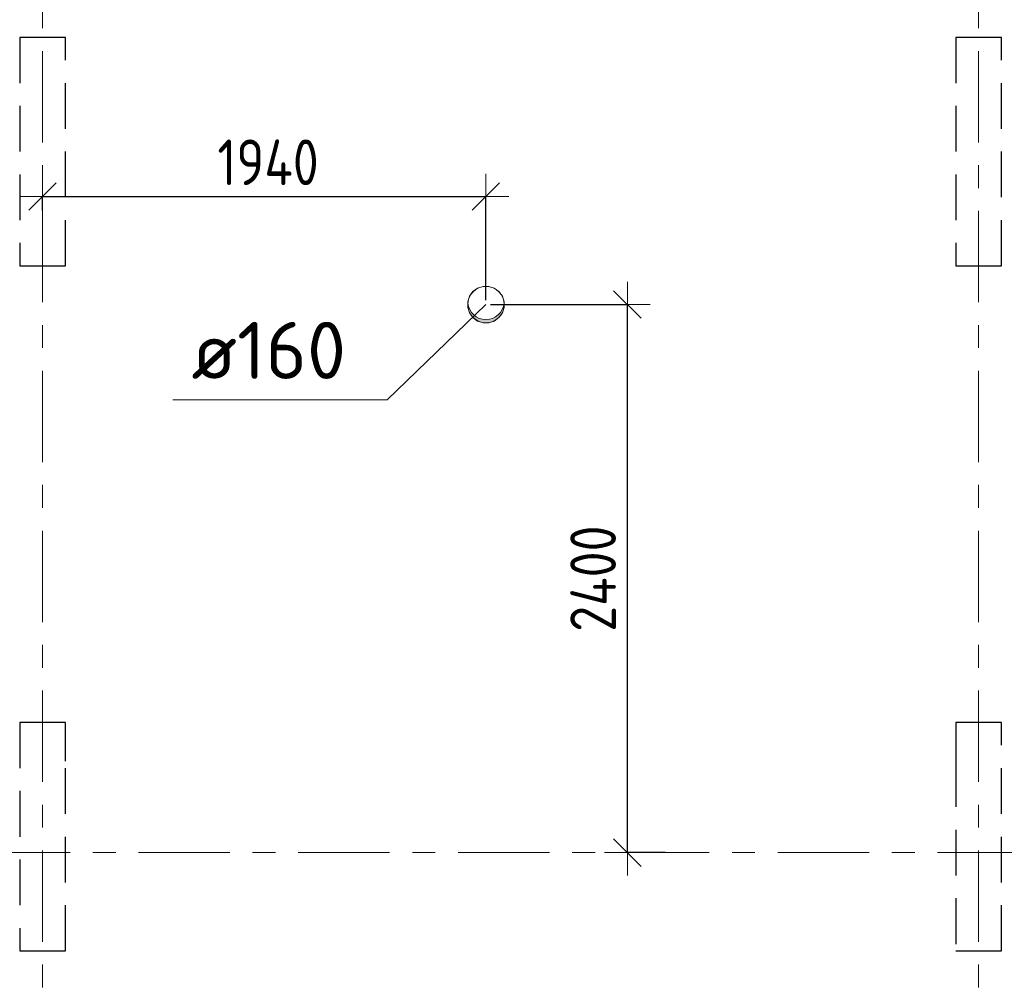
# Model space of a CAD drawing. Header units: metres. Extents: x -38 to 89, y -15 to 21.
# Tile 39 of 129: x 28.35 to 32.66, y 2.72 to 6.95. Entities that reach past the tile are written whole.
import ezdxf

# ---------------------------------------------------------------- set-up
doc = ezdxf.new("R2010")
doc.units = ezdxf.units.M
doc.header["$PDMODE"] = 65
for name, pattern in [('______11', [0.5, 0.4, -0.05, 0, -0.05]), ('______2', [0.27, 0.2, -0.07]), ('______5', [1.1, 0.8, -0.1, 0.1, -0.1])]:
    doc.linetypes.add(name, pattern=pattern)
for name, color, linetype, lineweight in [('XR$2$Осевая линия (1)', 7, '______5', 13), ('XR$3$Перекрытие (1)', 7, 'Continuous', 35), ('XR$4$Размерная линия (1)', 7, 'Continuous', 13), ('XR$4$Текст_ общее_1', 7, 'Continuous', 13), ('XR$5$Размерная линия (1)', 7, 'Continuous', 13), ('XR$5$Текст_ общее_1', 7, 'Continuous', 13)]:
    doc.layers.add(name, color=color, linetype=linetype, lineweight=lineweight)
doc.layers.add('XR$3$Макрос проема_ отверстия', color=7, linetype='Continuous', lineweight=13, true_color=0x2d2d2d)
doc.layers.add('XR$7$Стена_ бетон несущ.', color=7, linetype='Continuous', lineweight=70, true_color=0xb4b496)
doc.styles.add('ISOCPEUR', font='txt')
doc.dimstyles.new('DIMSTYLE_3', dxfattribs={"dimtxt": 0.2, "dimasz": 0.2, "dimexe": 0, "dimexo": 0, "dimgap": 0.1, "dimtad": 2, "dimdec": 0, "dimlfac": 1000, "dimrnd": 5, "dimzin": 12, "dimdsep": 46, "dimtxsty": 'ISOCPEUR', "dimblk1": 'ALL_ML_STRICH', "dimblk2": 'ALL_ML_STRICH', "dimsah": 1, "dimcen": 0, "dimclrd": 7, "dimclre": 256, "dimclrt": 7, "dimadec": 0, "dimazin": 0, "dimtfac": 1, "dimtdec": 0, "dimtix": 1, "dimtmove": 2, "dimatfit": 3, "dimfxl": 0, "dimtzin": 0, "dimlwd": 0, "dimlwe": -3, "dimarcsym": 0})

# ---------------------------------------------------------------- blocks, each defined once
blk = doc.blocks.new('Отображение проема (2)', base_point=(-1.002, -49.786))
at = {"layer": 'XR$3$Макрос проема_ отверстия', "true_color": 0x000000, "transparency": 33554687}
blk.add_hatch(color=18, dxfattribs=at).paths.add_polyline_path([(-0.967, -49.384), (-1.002, -49.383), (-1.072, -49.389), (-1.139, -49.407), (-1.203, -49.437), (-1.261, -49.477), (-1.31, -49.527), (-1.351, -49.585), (-1.381, -49.648), (-1.399, -49.716), (-1.405, -49.786), (-1.399, -49.856), (-1.381, -49.924), (-1.351, -49.988), (-1.31, -50.045), (-1.261, -50.095), (-1.203, -50.135), (-1.139, -50.165), (-1.072, -50.183), (-1.002, -50.189), (-0.967, -50.188), (-1.032, -50.177), (-1.095, -50.155), (-1.153, -50.123), (-1.205, -50.082), (-1.25, -50.033), (-1.287, -49.978), (-1.313, -49.917), (-1.329, -49.852), (-1.335, -49.786), (-1.329, -49.72), (-1.313, -49.656), (-1.287, -49.595), (-1.25, -49.539), (-1.205, -49.49), (-1.153, -49.449), (-1.095, -49.417), (-1.032, -49.396)])
at = {"layer": 'XR$3$Макрос проема_ отверстия', "transparency": 33554687}
blk.add_circle((-1.002, -49.786), 0.403, dxfattribs=at)
blk.add_arc((-0.932, -49.786), 0.403, 94.9784, 265.0216, dxfattribs=at)
blk = doc.blocks.new('NSY1')
at = {"color": 0, "linetype": 'ByBlock', "lineweight": -2}
for p, q in [((-0.01, 0.01), (0.01, 0.01)), ((-0.01, -0.01), (-0.01, 0.01)), ((-0.01, -0.01), (-0.01, 0.01)), ((-0.01, 0.01), (0.01, 0.01)), ((-0.01, 0.01), (0.01, 0.01)), ((0.01, 0.01), (-0.01, 0.01)), ((-0.01, 0.01), (-0.01, 0.01)), ((-0.01, 0.01), (-0.01, -0.01)), ((0.01, 0.01), (-0.01, 0.01)), ((-0.01, 0.01), (0.01, 0.01)), ((0.01, 0.01), (-0.01, 0.01)), ((-0.01, 0.01), (-0.01, 0.01)), ((-0.01, 0.01), (-0.01, -0.01)), ((0.01, 0.01), (-0.01, 0.01)), ((-0.01, 0.01), (0.01, 0.01)), ((0.01, 0.01), (-0.01, 0.01)), ((-0.01, 0.01), (-0.01, 0.01)), ((-0.01, 0.01), (-0.01, -0.01)), ((0.01, 0.01), (-0.01, 0.01)), ((-0.01, 0.01), (0.01, 0.01)), ((-0.01, -0.01), (-0.01, 0.01)), ((0, 0), (0, 0)), ((0, 0), (0, 0)), ((0, 0), (0, 0)), ((0, 0), (0, 0)), ((0, 0), (0, 0)), ((0, 0), (0, 0)), ((0.01, 0.01), (0.01, -0.01)), ((0.01, 0.01), (0.01, -0.01)), ((0.01, 0.01), (0.01, 0.01)), ((0.01, -0.01), (0.01, 0.01)), ((0.01, 0.01), (0.01, 0.01)), ((0.01, -0.01), (0.01, 0.01)), ((0.01, 0.01), (0.01, 0.01)), ((0.01, -0.01), (0.01, 0.01)), ((0.01, 0.01), (0.01, -0.01)), ((0.01, -0.01), (-0.01, -0.01)), ((0.01, -0.01), (-0.01, -0.01)), ((-0.01, -0.01), (0.01, -0.01)), ((-0.01, -0.01), (0.01, -0.01)), ((-0.01, -0.01), (0.01, -0.01)), ((0.01, -0.01), (-0.01, -0.01)), ((0, 0), (0, 0)), ((0, 0), (0, 0))]:
    blk.add_line(p, q, dxfattribs=at)
blk = doc.blocks.new('ALL_ML_STRICH')
at = {"color": 0, "linetype": 'ByBlock', "lineweight": -2}
for p, q in [((0, -0.5), (0, 0.5)), ((-0.3, -0.3), (0.3, 0.3)), ((-1, 0), (0.5, 0))]:
    blk.add_line(p, q, dxfattribs=at)
blk = doc.blocks.new('*D227')
at = {"layer": 'DEFPOINTS', "color": 7, "linetype": 'Continuous', "lineweight": 13, "transparency": 33554687}
for p in [(30.392, 5.7), (31.0114, 3.3), (31.1963, 3.3)]:
    blk.add_point(p, dxfattribs=at)
at = {"layer": 'XR$4$Размерная линия (1)', "color": 9, "linetype": 'Continuous', "lineweight": -2, "true_color": 0xc7c7c7, "transparency": 33554687}
for p, q in [((30.412, 5.7), (31.0114, 5.7)), ((31.1763, 3.3), (31.0114, 3.3))]:
    blk.add_line(p, q, dxfattribs=at)
at = {"layer": 'XR$4$Размерная линия (1)', "color": 7, "linetype": 'Continuous', "lineweight": -2, "transparency": 33554687}
blk.add_line((31.0114, 3.3), (31.0114, 5.7), dxfattribs=at)
at = {"layer": 'XR$4$Размерная линия (1)', "color": 7, "linetype": 'Continuous', "lineweight": 13, "transparency": 33554687, "xscale": 0.2, "yscale": 0.2, "zscale": 0.2}
for p, rotation in [((31.0114, 5.7), 90), ((31.0114, 3.3), 270)]:
    blk.add_blockref('ALL_ML_STRICH', p, dxfattribs=dict(at, rotation=rotation))
at = {"layer": 'XR$4$Размерная линия (1)', "color": 7, "linetype": 'Continuous', "lineweight": 13, "transparency": 33554687, "insert": (30.8614, 4.5), "char_height": 0.2, "width": 0.666667, "attachment_point": 5, "rotation": 90, "style": 'ISOCPEUR'}
blk.add_mtext('\\W0.83;\\A1;{2400}', dxfattribs=at)
blk = doc.blocks.new('*D228')
at = {"layer": 'DEFPOINTS', "color": 7, "linetype": 'Continuous', "lineweight": 13, "transparency": 33554687}
for p in [(28.45, 6.1731), (28.45, 6.0918), (30.392, 5.7)]:
    blk.add_point(p, dxfattribs=at)
at = {"layer": 'XR$4$Размерная линия (1)', "color": 9, "linetype": 'Continuous', "lineweight": -2, "true_color": 0xc7c7c7, "transparency": 33554687}
for p, q in [((28.45, 6.1118), (28.45, 6.1731)), ((30.392, 5.72), (30.392, 6.1731))]:
    blk.add_line(p, q, dxfattribs=at)
at = {"layer": 'XR$4$Размерная линия (1)', "color": 7, "linetype": 'Continuous', "lineweight": -2, "transparency": 33554687}
blk.add_line((28.45, 6.1731), (30.392, 6.1731), dxfattribs=at)
at = {"layer": 'XR$4$Размерная линия (1)', "color": 7, "linetype": 'Continuous', "lineweight": 13, "transparency": 33554687, "xscale": 0.2, "yscale": 0.2, "zscale": 0.2, "rotation": 180}
blk.add_blockref('ALL_ML_STRICH', (28.45, 6.1731), dxfattribs=at)
at = {"layer": 'XR$4$Размерная линия (1)', "color": 7, "linetype": 'Continuous', "lineweight": 13, "transparency": 33554687, "xscale": 0.2, "yscale": 0.2, "zscale": 0.2}
blk.add_blockref('ALL_ML_STRICH', (30.392, 6.1731), dxfattribs=at)
at = {"layer": 'XR$4$Размерная линия (1)', "color": 7, "linetype": 'Continuous', "lineweight": 13, "transparency": 33554687, "insert": (29.4376, 6.3231), "char_height": 0.2, "width": 0.666667, "attachment_point": 5, "style": 'ISOCPEUR'}
blk.add_mtext('\\W0.83;\\A1;{1940}', dxfattribs=at)
blk = doc.blocks.new('*D540')
at = {"layer": 'DEFPOINTS', "color": 7, "linetype": 'Continuous', "lineweight": 13, "transparency": 33554687}
for p in [(30.392, 5.7), (31.0114, 3.3), (31.1963, 3.3)]:
    blk.add_point(p, dxfattribs=at)
at = {"layer": 'XR$5$Размерная линия (1)', "color": 9, "linetype": 'Continuous', "lineweight": -2, "true_color": 0xc7c7c7, "transparency": 33554687}
for p, q in [((30.412, 5.7), (31.0114, 5.7)), ((31.1763, 3.3), (31.0114, 3.3))]:
    blk.add_line(p, q, dxfattribs=at)
at = {"layer": 'XR$5$Размерная линия (1)', "color": 7, "linetype": 'Continuous', "lineweight": -2, "transparency": 33554687}
blk.add_line((31.0114, 3.3), (31.0114, 5.7), dxfattribs=at)
at = {"layer": 'XR$5$Размерная линия (1)', "color": 7, "linetype": 'Continuous', "lineweight": 13, "transparency": 33554687, "xscale": 0.2, "yscale": 0.2, "zscale": 0.2}
for p, rotation in [((31.0114, 5.7), 90), ((31.0114, 3.3), 270)]:
    blk.add_blockref('ALL_ML_STRICH', p, dxfattribs=dict(at, rotation=rotation))
at = {"layer": 'XR$5$Размерная линия (1)', "color": 7, "linetype": 'Continuous', "lineweight": 13, "transparency": 33554687, "insert": (30.8614, 4.5), "char_height": 0.2, "width": 0.666667, "attachment_point": 5, "rotation": 90, "style": 'ISOCPEUR'}
blk.add_mtext('\\W0.83;\\A1;{2400}', dxfattribs=at)
blk = doc.blocks.new('*D541')
at = {"layer": 'DEFPOINTS', "color": 7, "linetype": 'Continuous', "lineweight": 13, "transparency": 33554687}
for p in [(28.45, 6.1731), (28.45, 6.0918), (30.392, 5.7)]:
    blk.add_point(p, dxfattribs=at)
at = {"layer": 'XR$5$Размерная линия (1)', "color": 9, "linetype": 'Continuous', "lineweight": -2, "true_color": 0xc7c7c7, "transparency": 33554687}
for p, q in [((28.45, 6.1118), (28.45, 6.1731)), ((30.392, 5.72), (30.392, 6.1731))]:
    blk.add_line(p, q, dxfattribs=at)
at = {"layer": 'XR$5$Размерная линия (1)', "color": 7, "linetype": 'Continuous', "lineweight": -2, "transparency": 33554687}
blk.add_line((28.45, 6.1731), (30.392, 6.1731), dxfattribs=at)
at = {"layer": 'XR$5$Размерная линия (1)', "color": 7, "linetype": 'Continuous', "lineweight": 13, "transparency": 33554687, "xscale": 0.2, "yscale": 0.2, "zscale": 0.2, "rotation": 180}
blk.add_blockref('ALL_ML_STRICH', (28.45, 6.1731), dxfattribs=at)
at = {"layer": 'XR$5$Размерная линия (1)', "color": 7, "linetype": 'Continuous', "lineweight": 13, "transparency": 33554687, "xscale": 0.2, "yscale": 0.2, "zscale": 0.2}
blk.add_blockref('ALL_ML_STRICH', (30.392, 6.1731), dxfattribs=at)
at = {"layer": 'XR$5$Размерная линия (1)', "color": 7, "linetype": 'Continuous', "lineweight": 13, "transparency": 33554687, "insert": (29.4376, 6.3231), "char_height": 0.2, "width": 0.666667, "attachment_point": 5, "style": 'ISOCPEUR'}
blk.add_mtext('\\W0.83;\\A1;{1940}', dxfattribs=at)

msp = doc.modelspace()

# ---------------------------------------------------------------- linework, layer by layer
at = {"color": 7, "linetype": 'Continuous', "lineweight": 13, "transparency": 33554687}
msp.add_lwpolyline([(30.392, 5.7), (29.9598, 5.2828), (29.0198, 5.2828)], dxfattribs=at)
msp.add_lwpolyline([(30.392, 5.7), (29.9598, 5.2828), (29.0198, 5.2828)], dxfattribs=at)
at = {"layer": 'XR$2$Осевая линия (1)', "color": 253, "linetype": '______11', "lineweight": 13, "true_color": 0xa0a0a0, "transparency": 33554687}
for p, q in [((32.55, -3.39), (32.55, 19.78)), ((28.45, -3.39), (28.45, 8.92)), ((-2.63, 3.3), (62.6, 3.3))]:
    msp.add_line(p, q, dxfattribs=at)
at = {"layer": 'XR$3$Перекрытие (1)', "color": 7, "linetype": 'Continuous', "lineweight": 13, "transparency": 33554687}
for p, q in [((30.3793, 5.7797), (30.3553, 5.7719)), ((30.4046, 5.7797), (30.3793, 5.7797)), ((30.4286, 5.7719), (30.4046, 5.7797)), ((30.3201, 5.7366), (30.3123, 5.7126)), ((30.3349, 5.757), (30.3201, 5.7366)), ((30.3553, 5.7719), (30.3349, 5.757)), ((30.449, 5.757), (30.4286, 5.7719)), ((30.4638, 5.7366), (30.449, 5.757)), ((30.4716, 5.7126), (30.4638, 5.7366)), ((30.3123, 5.7126), (30.3123, 5.6874)), ((30.4716, 5.6874), (30.4716, 5.7126)), ((30.3123, 5.6874), (30.3201, 5.6634)), ((30.3201, 5.6634), (30.3349, 5.643)), ((30.449, 5.643), (30.4638, 5.6634)), ((30.4638, 5.6634), (30.4716, 5.6874)), ((30.3349, 5.643), (30.3553, 5.6281)), ((30.3553, 5.6281), (30.3793, 5.6203)), ((30.3793, 5.6203), (30.4046, 5.6203)), ((30.4046, 5.6203), (30.4286, 5.6281)), ((30.4286, 5.6281), (30.449, 5.643))]:
    msp.add_line(p, q, dxfattribs=at)
at = {"layer": 'XR$7$Стена_ бетон несущ.', "color": 253, "linetype": '______2', "lineweight": -3, "true_color": 0xa0a0a0, "transparency": 33554687}
for p, q in [((28.55, 6.87), (28.35, 6.87)), ((28.35, 6.87), (28.35, 5.87)), ((28.55, 5.87), (28.55, 6.87)), ((32.65, 6.87), (32.45, 6.87)), ((32.45, 6.87), (32.45, 5.8989)), ((32.65, 5.87), (32.65, 6.87)), ((28.35, 5.87), (28.55, 5.87)), ((32.45, 5.8989), (32.45, 5.87)), ((32.45, 5.87), (32.65, 5.87)), ((28.55, 3.87), (28.35, 3.87)), ((28.35, 3.87), (28.35, 2.87)), ((28.55, 3.85), (28.55, 3.87)), ((28.55, 3.7), (28.55, 3.85)), ((32.65, 3.87), (32.45, 3.87)), ((32.45, 3.87), (32.45, 3.85)), ((32.45, 3.85), (32.45, 3.7)), ((32.65, 2.87), (32.65, 3.87)), ((28.55, 2.87), (28.55, 3.7)), ((32.45, 3.7), (32.45, 2.87)), ((28.35, 2.87), (28.55, 2.87)), ((32.45, 2.87), (32.65, 2.87))]:
    msp.add_line(p, q, dxfattribs=at)

# ---------------------------------------------------------------- block references
at = {"layer": 'XR$3$Макрос проема_ отверстия', "transparency": 33554687, "xscale": 0.197537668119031, "yscale": 0.197537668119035, "rotation": 89.99999714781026}
msp.add_blockref('Отображение проема (2)', (30.392, 5.7), dxfattribs=at)
at = {"layer": 'XR$3$Перекрытие (1)', "color": 7, "linetype": 'Continuous', "lineweight": 13, "transparency": 33554687, "xscale": 0.009999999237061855, "yscale": 0.009999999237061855, "zscale": 0.009999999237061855}
msp.add_blockref('NSY1', (30.392, 5.7), dxfattribs=at)

# ---------------------------------------------------------------- texts
at = {"layer": 'XR$4$Текст_ общее_1', "color": 7, "linetype": 'Continuous', "lineweight": 13, "transparency": 33554687, "insert": (29.1019, 5.4995), "char_height": 0.25, "width": 0.809375, "attachment_point": 4, "style": 'ISOCPEUR'}
msp.add_mtext('\\A1;{\\fISOCPEUR|i0|b0;\\H0.250000;\\W1.000000;\\C7;ø160}\\P', dxfattribs=at)
at = {"layer": 'XR$5$Текст_ общее_1', "color": 7, "linetype": 'Continuous', "lineweight": 13, "transparency": 33554687, "insert": (29.1019, 5.4995), "char_height": 0.25, "width": 0.809375, "attachment_point": 4, "style": 'ISOCPEUR'}
msp.add_mtext('\\A1;{\\fISOCPEUR|i0|b0;\\H0.250000;\\W1.000000;\\C7;ø160}\\P', dxfattribs=at)

# ---------------------------------------------------------------- dimensions: what is measured, and where the dimension line sits
at = {"layer": 'XR$4$Размерная линия (1)', "color": 7, "linetype": 'Continuous', "lineweight": 13, "transparency": 33554687}
dim = msp.add_linear_dim(base=(30.392, 6.1731), p1=(28.45, 6.1118), p2=(30.392, 5.72), dimstyle='DIMSTYLE_3', override={"dimpost": '<>', "dimclrd": 7, "dimclre": 9, "dimclrt": 7, "dimlwd": 0, "dimlwe": 65533}, dxfattribs=at)
dim.commit()
dim.dimension.update_dxf_attribs({"geometry": '*D228', "text_midpoint": (29.4376, 6.3231), "dimtype": 160})
dim = msp.add_linear_dim(base=(31.0114, 5.7), p1=(31.1763, 3.3), p2=(30.412, 5.7), angle=90, dimstyle='DIMSTYLE_3', override={"dimpost": '<>', "dimclrd": 7, "dimclre": 9, "dimclrt": 7, "dimlwd": 0, "dimlwe": 65533}, dxfattribs=at)
dim.commit()
dim.dimension.update_dxf_attribs({"geometry": '*D227', "text_midpoint": (30.8614, 4.5), "dimtype": 160})
at = {"layer": 'XR$5$Размерная линия (1)', "color": 7, "linetype": 'Continuous', "lineweight": 13, "transparency": 33554687}
dim = msp.add_linear_dim(base=(30.392, 6.1731), p1=(28.45, 6.1118), p2=(30.392, 5.72), dimstyle='DIMSTYLE_3', override={"dimpost": '<>', "dimclrd": 7, "dimclre": 9, "dimclrt": 7, "dimlwd": 0, "dimlwe": 65533}, dxfattribs=at)
dim.commit()
dim.dimension.update_dxf_attribs({"geometry": '*D541', "text_midpoint": (29.4376, 6.3231), "dimtype": 160})
dim = msp.add_linear_dim(base=(31.0114, 5.7), p1=(31.1763, 3.3), p2=(30.412, 5.7), angle=90, dimstyle='DIMSTYLE_3', override={"dimpost": '<>', "dimclrd": 7, "dimclre": 9, "dimclrt": 7, "dimlwd": 0, "dimlwe": 65533}, dxfattribs=at)
dim.commit()
dim.dimension.update_dxf_attribs({"geometry": '*D540', "text_midpoint": (30.8614, 4.5), "dimtype": 160})

doc.saveas('drawing.dxf')
